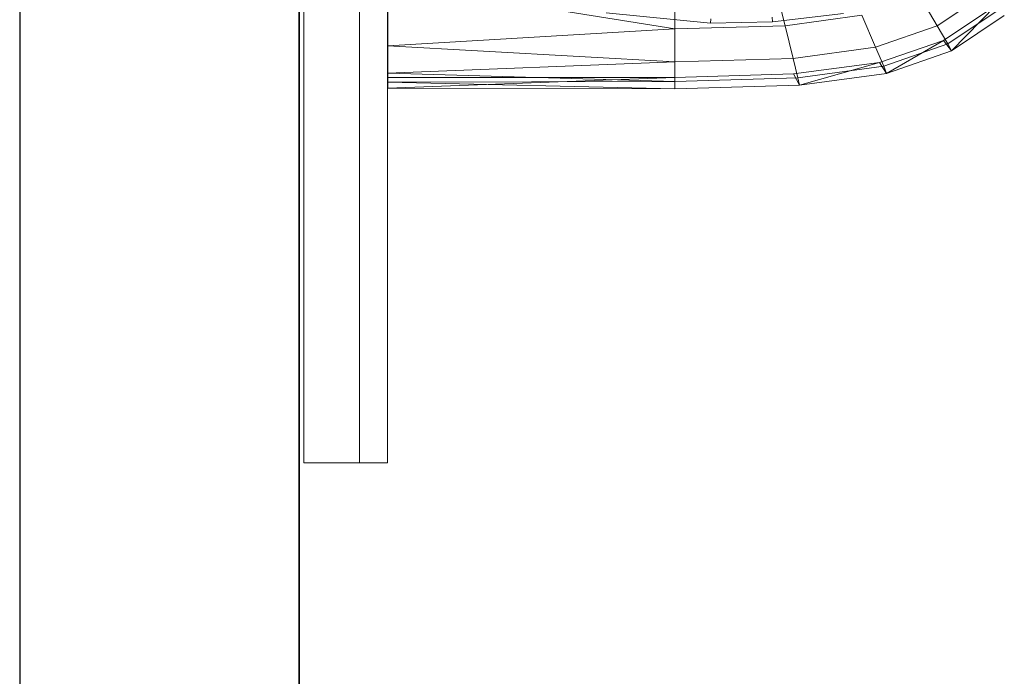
# Model space of a CAD drawing. Header units: metres. Extents: x 391.1 to 427.5, y 12.7 to 28.4.
# Tile 26 of 139: x 404.337 to 404.689, y 26.147 to 26.382. Entities that reach past the tile are written whole.
import ezdxf

# ---------------------------------------------------------------- set-up
doc = ezdxf.new("R2010")
doc.units = ezdxf.units.M
doc.layers.add('01_SUELOS', color=7, linetype='Continuous', lineweight=25, true_color=0x007f00)
for name, color, linetype, lineweight in [('02_MOBILIARIO', 7, 'Continuous', 18), ('A-DETL-____-MBND', 7, 'Continuous', 18), ('A-GENM-____-OTLN', 7, 'Continuous', 18), ('A-WALL-____-MCUT', 7, 'Continuous', 25), ('A-WALL-____-OTLN', 7, 'Continuous', 25)]:
    doc.layers.add(name, color=color, linetype=linetype, lineweight=lineweight)

# ---------------------------------------------------------------- blocks, each defined once
blk = doc.blocks.new('Family - Rentamans P1-154566-04_TEL_P1')
at = {"layer": 'A-DETL-____-MBND', "color": 253, "true_color": 0xaaaaaa}
for p, q in [((0, 0.36146), (0, 0.00406)), ((0.10273, 0.03978), (0.10273, 0.02147)), ((0.13772, 0.04082), (0.1422, 0.02264)), ((0, 0.03818), (0, 0.01543)), ((0, 0.03818), (0.10273, 0.02147)), ((0.1903, 0.03348), (0.19671, 0.02256)), ((0.19671, 0.02256), (0.21467, 0.03462)), ((0.19894, 0.01737), (0.21762, 0.02983)), ((0.2005, 0.0161), (0.21918, 0.02865)), ((0.20176, 0.01359), (0.21762, 0.02983)), ((0.11557, 0.02353), (0.07816, 0.02729)), ((0.11566, 0.02511), (0.11557, 0.02353)), ((0.13755, 0.02565), (0.13769, 0.02408)), ((0.16318, 0.02695), (0.13769, 0.02408)), ((0.16971, 0.02635), (0.1422, 0.02264)), ((0.16971, 0.02635), (0.17461, 0.0149)), ((0.20176, 0.01359), (0.22069, 0.0263)), ((0.10273, 0.02147), (0, 0.01543)), ((0.1422, 0.02264), (0.10273, 0.02147)), ((0.10273, 0.02147), (0.10273, 0.00966)), ((0.13769, 0.02408), (0.11557, 0.02353)), ((0.1422, 0.02264), (0.14508, 0.01092)), ((0.17461, 0.0149), (0.19671, 0.02256)), ((0.19671, 0.02256), (0.2005, 0.0161)), ((0, 0.01543), (0, 0.00569)), ((0, 0.01543), (0.10273, 0.00966)), ((0.14508, 0.01092), (0.17461, 0.0149)), ((0.17461, 0.0149), (0.17751, 0.00814)), ((0.17596, 0.00947), (0.19894, 0.01737)), ((0.17751, 0.00814), (0.2005, 0.0161)), ((0.17848, 0.00552), (0.19894, 0.01737)), ((0.19894, 0.01737), (0.20176, 0.01359)), ((0.2005, 0.0161), (0.20176, 0.01359)), ((0.14508, 0.01092), (0.10273, 0.00966)), ((0.14508, 0.01092), (0.14679, 0.004)), ((0.17848, 0.00552), (0.20176, 0.01359)), ((0.10273, 0.00966), (0, 0.00569)), ((0.10273, 0.00966), (0.10273, 0.00269)), ((0.14525, 0.00536), (0.17596, 0.00947)), ((0.14679, 0.004), (0.17751, 0.00814)), ((0.14736, 0.00133), (0.17596, 0.00947)), ((0.17596, 0.00947), (0.17848, 0.00552)), ((0.17751, 0.00814), (0.17848, 0.00552)), ((0, 0.00569), (0, 0.00244)), ((0, 0.00569), (0.10273, 0.00269)), ((0, 0.00406), (0.10273, 0.00411)), ((0, 0.00026), (0.10273, 0.00411)), ((0, 0.00026), (0, 0.00406)), ((0.10273, 0.0041), (0.14525, 0.00536)), ((0.10273, 0.0041), (0.10273, 0)), ((0.10273, 0.00269), (0.14679, 0.004)), ((0.14736, 0.00133), (0.14525, 0.00536)), ((0.14679, 0.004), (0.14736, 0.00133)), ((0.14736, 0.00133), (0.17848, 0.00552)), ((0.10273, 0.00269), (0, 0.00244)), ((0, 0.00244), (0, 0.00026)), ((0, 0.00244), (0.10273, 0)), ((0, 0.00026), (0.10273, 0)), ((0.10273, 0.00269), (0.10273, 0)), ((0.10273, 0), (0.14736, 0.00133))]:
    blk.add_line(p, q, dxfattribs=at)
blk = doc.blocks.new('Family - LONDR55-XX_ZZ-ARQ-CAA-M3D-Londres55-154669-04_TEL_P1')
at = {"layer": 'A-GENM-____-OTLN', "color": 253, "true_color": 0xaaaaaa}
for p, q in [((0.6, 0.03), (0, 0.03)), ((0, 0.03), (0, 0.01)), ((0, 0.03), (0, 0.01)), ((0.6, 0.03), (0, 0.03)), ((0.6, 0.01), (0.6, 0.03)), ((0.6, 0.01), (0.6, 0.03)), ((0, 0.01), (0.6, 0.01)), ((0, 0.01), (0.6, 0.01)), ((0.6, 0.01), (0, 0.01)), ((0, 0.01), (0, 0)), ((0, 0), (0, 0.01)), ((0, 0.01), (0.6, 0.01)), ((0.6, 0), (0.6, 0.01)), ((0.6, 0.01), (0.6, 0)), ((0, 0), (0.6, 0)), ((0.6, 0), (0, 0))]:
    blk.add_line(p, q, dxfattribs=at)
blk = doc.blocks.new('Family - Mirall P1-154670-04_TEL_P1')
blk.add_blockref('Family - LONDR55-XX_ZZ-ARQ-CAA-M3D-Londres55-154669-04_TEL_P1', (0, 0))
blk = doc.blocks.new('Family - Envans P1-154705-04_TEL_P1')
at = {"layer": 'A-WALL-____-MCUT', "color": 253, "true_color": 0xaaaaaa}
for p, q in [((4.55879, 0.1), (0, 0.1)), ((0, 0), (4.55879, 0))]:
    blk.add_line(p, q, dxfattribs=at)
at = {"layer": 'A-WALL-____-OTLN', "color": 253, "true_color": 0xaaaaaa}
for p, q in [((4.55879, 0.1), (0, 0.1)), ((0, 0), (4.55879, 0))]:
    blk.add_line(p, q, dxfattribs=at)
at = {"layer": 'A-WALL-____-OTLN', "color": 253, "lineweight": 18, "true_color": 0xaaaaaa}
blk.add_line((0, 0), (4.55879, 0), dxfattribs=at)
blk = doc.blocks.new('Family - LONDR55-XX_ZZ-ARQ-CAA-M3D-Londres55-154745-04_TEL_P1')
at = {"layer": '01_SUELOS', "color": 9, "true_color": 0xaad4aa}
for p, q in [((0, 2.1), (0, 0)), ((0, 0), (0, 2.1))]:
    blk.add_line(p, q, dxfattribs=at)
blk = doc.blocks.new('Family - LONDR55-XX_ZZ-ARQ-CAA-M3D-Londres55-155045-04_TEL_P1')
at = {"layer": '01_SUELOS', "color": 9, "true_color": 0xaad4aa}
for p, q in [((6.1394, 11.05385), (6.1394, 14.95764)), ((6.1394, 14.95764), (6.1394, 11.05385))]:
    blk.add_line(p, q, dxfattribs=at)
blk = doc.blocks.new('LONDR55-XX_ZZ-ARQ-CAA-M3D-Londres55_ifc-1-04_TEL_P1')
at = {"layer": '01_SUELOS', "color": 253, "lineweight": 18, "true_color": 0xaaaaaa}
for name, p in [('Family - LONDR55-XX_ZZ-ARQ-CAA-M3D-Londres55-155045-04_TEL_P1', (398.29721, 13.12061)), ('Family - LONDR55-XX_ZZ-ARQ-CAA-M3D-Londres55-154745-04_TEL_P1', (404.43662, 25.92946))]:
    blk.add_blockref(name, p, dxfattribs=at)
at = {"layer": '02_MOBILIARIO', "color": 253, "lineweight": 18, "true_color": 0xaaaaaa}
blk.add_blockref('Family - Rentamans P1-154566-04_TEL_P1', (404.46838, 26.35771), dxfattribs=at)
at = {"layer": 'A-GENM-____-OTLN', "color": 253, "lineweight": 18, "true_color": 0xaaaaaa, "rotation": 90}
blk.add_blockref('Family - Mirall P1-154670-04_TEL_P1', (404.46831, 26.22386), dxfattribs=at)
at = {"layer": 'A-WALL-____-OTLN', "color": 253, "lineweight": 18, "true_color": 0xaaaaaa, "rotation": 90}
blk.add_blockref('Family - Envans P1-154705-04_TEL_P1', (404.43662, 23.51946), dxfattribs=at)

msp = doc.modelspace()

# ---------------------------------------------------------------- block references
at = {"lineweight": 5}
msp.add_blockref('LONDR55-XX_ZZ-ARQ-CAA-M3D-Londres55_ifc-1-04_TEL_P1', (0, 0), dxfattribs=at)

doc.saveas('drawing.dxf')
